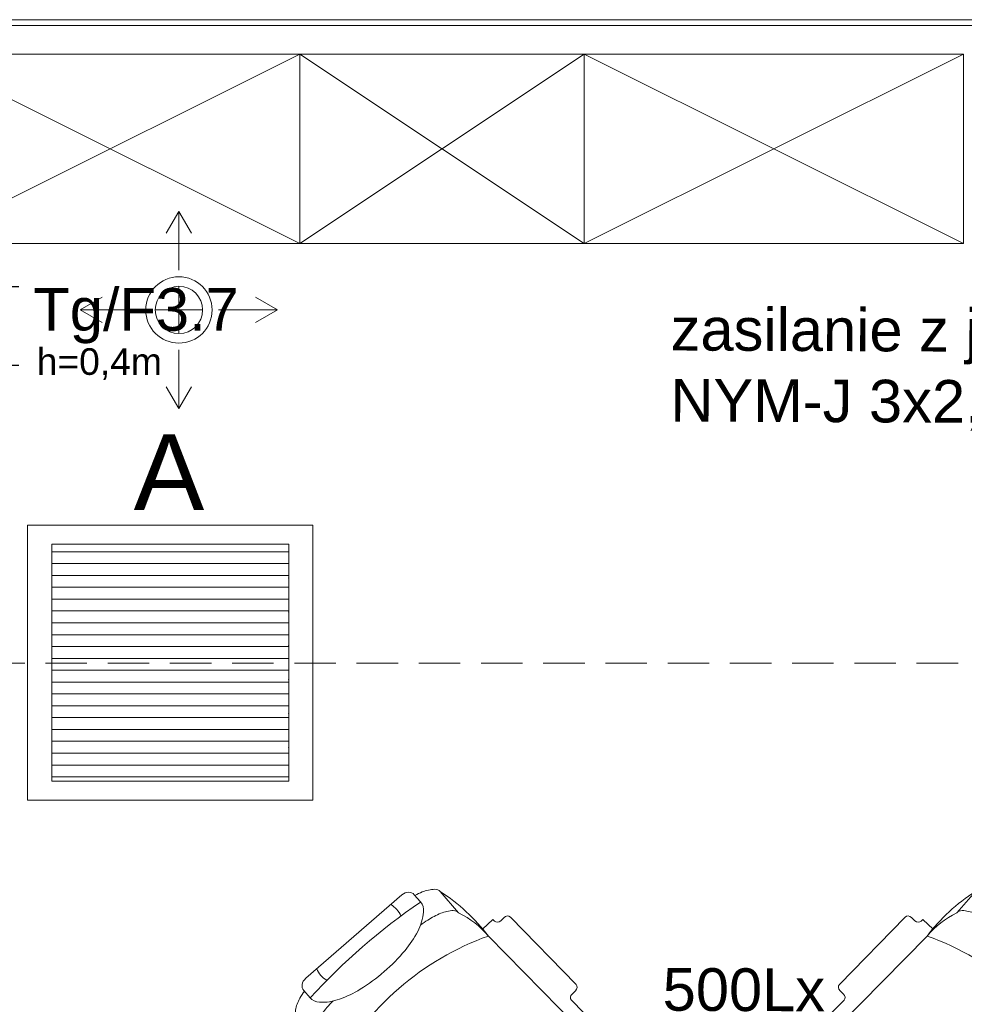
# Model space of a CAD drawing. Header units: inches. Extents: x 65192 to 78842, y -37594 to -36109.
# Tile 5 of 63: x 66534 to 66733, y -36754 to -36546. Entities that reach past the tile are written whole.
import ezdxf
from ezdxf.enums import TextEntityAlignment as Align

# ---------------------------------------------------------------- set-up
doc = ezdxf.new("R2010")
doc.units = ezdxf.units.IN
doc.header["$MEASUREMENT"] = 0
doc.linetypes.add('HIDDEN', pattern=[0.375, 0.25, -0.125])
for name, color, linetype, lineweight in [('--proj.wentylacja', 251, 'Continuous', 0), ('E-opisy', 240, 'Continuous', 25), ('LUXIONA', 140, 'Continuous', 20), ('p--dach', 7, 'Continuous', 30), ('p--wyposażenie', 251, 'Continuous', 0), ('p--ściana GK', 7, 'Continuous', 0)]:
    doc.layers.add(name, color=color, linetype=linetype, lineweight=lineweight)
doc.layers.add('E_gniazda', color=240, linetype='Continuous')
doc.styles.add('Arial', font='arial.ttf', dxfattribs={"width": 0.75})
doc.styles.add('GENERATED_STYLE_2', font='arial.ttf')
doc.styles.get("Standard").update_dxf_attribs({"font": 'ARIAL.TTF'})

# ---------------------------------------------------------------- blocks, each defined once
blk = doc.blocks.new('sof11_r')
for p, q in [((45.17, 39.11), (21.82, 37.98)), ((46.23, 38.16), (46.28, 37.16)), ((20.87, 36.93), (20.93, 35.93)), ((51.6, 36.44), (47.33, 36.22)), ((51.6, 36.44), (51.76, 33.45)), ((19.98, 34.88), (19.38, 34.85)), ((19.38, 34.85), (19.53, 31.85)), ((53.8, 33.56), (21.8, 31.85)), ((12.61, 30.34), (5.61, 30.34)), ((59.07, -7.89), (59.07, 28.56)), ((2, 25.76), (4.37, 25.76)), ((0, 23.76), (0, -3.09)), ((2, -5.09), (4.37, -5.09)), ((12.61, -9.66), (5.61, -9.66)), ((19.38, -14.18), (19.53, -11.18)), ((53.8, -12.88), (21.8, -11.18)), ((19.98, -14.21), (19.38, -14.18)), ((51.6, -15.77), (51.76, -12.78)), ((20.87, -16.26), (20.93, -15.26)), ((46.23, -17.49), (46.28, -16.49)), ((51.6, -15.77), (47.33, -15.54)), ((45.17, -18.43), (21.82, -17.31))]:
    blk.add_line(p, q)
for points in [[(2.23, 25.76, -0.030204), (2.78, 27.41, -0.097163), (4.32, 29.79, -0.203453), (5.61, 30.34, -0.203453)], [(8.71, 22.55, -0.01879), (8.95, 24.41, -0.054131), (9.78, 27.41, -0.097163), (11.32, 29.79, -0.203453), (12.61, 30.34, -0.203453)], [(4.37, -5.09, 0.184283), (6.75, -4.18, 0.102242), (9.43, -0.57, 0.061197), (10.93, 4.08, 0.047488), (11.52, 10.34, 0.047488), (10.93, 16.59, 0.061197), (9.43, 21.24, 0.102242), (6.75, 24.85, 0.184283), (4.37, 25.76, 0.184283)], [(8.71, -1.88, 0.01879), (8.95, -3.74, 0.054131), (9.78, -6.74, 0.097163), (11.32, -9.12, 0.203453), (12.61, -9.66, 0.203453)], [(2.23, -5.09, 0.030204), (2.78, -6.74, 0.097163), (4.32, -9.12, 0.203453), (5.61, -9.66, 0.203453)]]:
    blk.add_lwpolyline(points, format="xyb")
for centre, radius, start, end in [((21.87, 36.99), 1, 93.0448, 183.0448), ((45.23, 38.11), 1, 3.0448, 93.0448), ((19.93, 35.88), 1, 273.0448, 3.0448), ((47.28, 37.21), 1, 183.0448, 273.0448), ((54.07, 28.56), 5, 0, 93.0448), ((18.77, -22.91), 54.85, 86.8308, 103.8805), ((21.41, 5.61), 26.24, 89.1562, 109.5996), ((68.33, 10.34), 51.27, 155.1826, 204.8174), ((2, 23.76), 2, 90, 180), ((122.88, 10.34), 119.5, 172.5855, 187.4145), ((1.91, 14.05), 6.89, 73.9141, 106.0859), ((1.91, 6.62), 6.89, 253.9141, 286.0859), ((2, -3.09), 2, 180, 270), ((54.07, -7.89), 5, 266.9552, 0), ((18.77, 43.58), 54.85, 256.1195, 273.1692), ((21.41, 15.06), 26.24, 250.4004, 270.8438), ((19.93, -15.21), 1, 356.9552, 86.9552), ((21.87, -16.31), 1, 176.9552, 266.9552), ((47.28, -16.54), 1, 86.9552, 176.9552), ((45.23, -17.44), 1, 266.9552, 356.9552)]:
    blk.add_arc(centre, radius, start, end)
blk = doc.blocks.new('gn-1f')
at = {"layer": 'E_gniazda', "lineweight": 30}
for p, q in [((5465750.2434, 5917242.2776), (5465750.2434, 5917242.4824)), ((5465750.2434, 5917242.2776), (5465750.0034, 5917242.2776)), ((5465750.0592, 5917242.1555), (5465750.1665, 5917242.2623)), ((5465750.1665, 5917242.2623), (5465750.2434, 5917242.2623)), ((5465750.2434, 5917242.2776), (5465750.4834, 5917242.2776)), ((5465750.3202, 5917242.2623), (5465750.2434, 5917242.2623)), ((5465750.4276, 5917242.1555), (5465750.3202, 5917242.2623)), ((5465750.0592, 5917241.9997), (5465750.0592, 5917242.1555)), ((5465750.4276, 5917241.9997), (5465750.4276, 5917242.1555))]:
    blk.add_line(p, q, dxfattribs=at)
at = {"layer": 'E_gniazda', "color": 7, "style": 'Arial'}
blk.add_attdef('fazy', (5465750.6128, 5917242.1351), '', height=0.125, dxfattribs=at)
for tag, p in [('PRAD', (5465750.2366, 5917241.9258)), ('OBWÓD', (5465750.207, 5917241.7325))]:
    blk.add_attdef(tag, text='', height=0.125, dxfattribs=at).set_placement(p, align=Align.MIDDLE)
blk = doc.blocks.new('A')
at = {"layer": 'LUXIONA', "linetype": 'Continuous'}
h = blk.add_hatch(dxfattribs=at)
h.set_pattern_fill('ANSI31', color=256, scale=200, angle=135)
h.set_pattern_definition([(180, (365.154, -7.218), (-2e-15, -25), [])])
h.paths.add_polyline_path([(51, 540), (51, 40), (551, 40), (551, 540)])
for p, q in [((51, 290), (51, 540)), ((301, 540), (51, 540)), ((301, 540), (551, 540)), ((551, 540), (551, 40))]:
    blk.add_line(p, q, dxfattribs=at)
for points in [[(0, 580), (602, 580), (602, 0), (0, 0)], [(51, 540), (551, 540), (551, 40), (51, 40)], [(51, 540), (551, 540), (551, 40), (51, 40)]]:
    blk.add_lwpolyline(points, close=True, dxfattribs=at)
for p in [(551, 468.6), (551, 397.1), (551, 325.7), (551, 254.3), (551, 182.9), (551, 111.4)]:
    blk.add_point(p, dxfattribs=at)
at = {"layer": 'LUXIONA'}
blk.add_attdef('OZNACZENIE', text='', height=80, dxfattribs=at).set_placement((298.1, 611.8), align=Align.CENTER)
blk = doc.blocks.new('went-rzut parter-inst')
for p, q in [((-1073.7, -213.7), (-1076.39, -218.28)), ((-1073.7, -226.12), (-1073.7, -213.7)), ((-1073.7, -213.7), (-1071.02, -218.28)), ((-1073.7, -239.5), (-1073.7, -229.5)), ((-1073.7, -229.5), (-1073.7, -239.5)), ((-1094.5, -234.5), (-1089.92, -231.81)), ((-1052.92, -234.5), (-1057.51, -231.81)), ((-1094.5, -234.5), (-1089.92, -237.18)), ((-1082.08, -234.5), (-1094.5, -234.5)), ((-1078.7, -234.5), (-1068.7, -234.5)), ((-1065.32, -234.5), (-1052.9, -234.5)), ((-1052.92, -234.5), (-1057.51, -237.18)), ((-1073.7, -242.88), (-1073.7, -255.3)), ((-1073.7, -255.3), (-1076.39, -250.72)), ((-1073.7, -255.3), (-1071.02, -250.72))]:
    blk.add_line(p, q)
for radius, start, end in [(7, 90, 270), (7, 0, 180), (7, 270, 90), (5, 90, 270), (5, 0, 180), (5, 0, 180), (5, 0, 180), (5, 0, 180), (5, 270, 90), (7, 180, 0), (5, 180, 0), (5, 180, 0), (5, 180, 0), (5, 180, 0)]:
    blk.add_arc((-1073.7, -234.5), radius, start, end)

msp = doc.modelspace()

# ---------------------------------------------------------------- linework, layer by layer
at = {"layer": 'p--dach', "linetype": 'HIDDEN', "lineweight": 20, "ltscale": 35}
msp.add_line((66434.14, -36681.75), (67714.14, -36681.75), dxfattribs=at)
msp.add_line((66434.14, -36681.75), (67714.14, -36681.75), dxfattribs=at)
at = {"layer": 'p--wyposażenie', "linetype": 'Continuous', "lineweight": 5}
for p, q in [((66512.79, -36593.2), (66592.79, -36553.2)), ((66592.79, -36593.2), (66512.79, -36553.2)), ((66592.79, -36593.2), (66652.79, -36553.2)), ((66652.79, -36593.2), (66592.79, -36553.2)), ((66652.79, -36593.2), (66732.79, -36553.2)), ((66732.79, -36593.2), (66652.79, -36553.2))]:
    msp.add_line(p, q, dxfattribs=at)
for points in [[(66512.79, -36593.2), (66592.79, -36593.2), (66592.79, -36553.2), (66512.79, -36553.2)], [(66592.79, -36593.2), (66652.79, -36593.2), (66652.79, -36553.2), (66592.79, -36553.2)], [(66652.79, -36593.2), (66732.79, -36593.2), (66732.79, -36553.2), (66652.79, -36553.2)]]:
    msp.add_lwpolyline(points, close=True, dxfattribs=at)
at = {"layer": 'p--ściana GK', "ltscale": 35}
for p, q in [((66504.84, -36545.95), (66750.39, -36545.95)), ((66507.29, -36547.2), (66750.39, -36547.2))]:
    msp.add_line(p, q, dxfattribs=at)

# ---------------------------------------------------------------- block references
at = {"layer": '--proj.wentylacja', "linetype": 'Continuous', "ltscale": 12}
msp.add_blockref('went-rzut parter-inst', (67640.99, -36372.7), dxfattribs=at)
at = {"layer": 'E_gniazda'}
ref = msp.add_blockref('gn-1f', (266342423.49, -245995371.58), dxfattribs=dict(at, xscale=45.00000000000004, yscale=45.00000000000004, zscale=45.00000000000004, rotation=89.99999999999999))
ref.add_attrib('OBWÓD', 'Tg/F3.7', dxfattribs={"layer": '0', "color": 7, "height": 9, "style": 'Arial'}).set_placement((66579.92, -36611.59), align=Align.RIGHT)
ref.add_attrib('PRAD', 'h=0,4m', dxfattribs={"layer": '0', "color": 7, "height": 5.625, "style": 'Arial'}).set_placement((66550.5, -36618.46), align=Align.MIDDLE)
at = {"layer": 'LUXIONA', "color": 7, "linetype": 'ByBlock'}
ref = msp.add_blockref('A', (66535.37, -36710.61), dxfattribs=dict(at, xscale=0.09999999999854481, yscale=0.1000000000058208, zscale=0.1))
ref.add_attrib('OZNACZENIE', 'A', dxfattribs={"height": 16}).set_placement((66565.19, -36649.43), align=Align.CENTER)
at = {"layer": 'p--wyposażenie', "linetype": 'Continuous', "lineweight": 5}
for p, xscale, rotation in [((66611.97, -36732.65), -0.8499999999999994, 130.9655730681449), ((66745.7, -36732.65), 0.8499999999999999, 229.0344269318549)]:
    msp.add_blockref('sof11_r', p, dxfattribs=dict(at, xscale=xscale, rotation=rotation))

# ---------------------------------------------------------------- texts
at = {"layer": 'E-opisy', "color": 7, "linetype": 'Continuous', "insert": (66671.03, -36606.74), "char_height": 9, "attachment_point": 1, "rotation": 359.7673, "style": 'GENERATED_STYLE_2'}
msp.add_mtext('zasilanie z jednostki zewn\\PNYM-J 3x2,5mm', dxfattribs=at)
at = {"layer": 'E-opisy', "linetype": 'Continuous', "insert": (66669.35, -36746.06), "char_height": 9, "attachment_point": 1, "rotation": 359.7673, "style": 'GENERATED_STYLE_2'}
msp.add_mtext('500Lx', dxfattribs=at)

doc.saveas('drawing.dxf')
